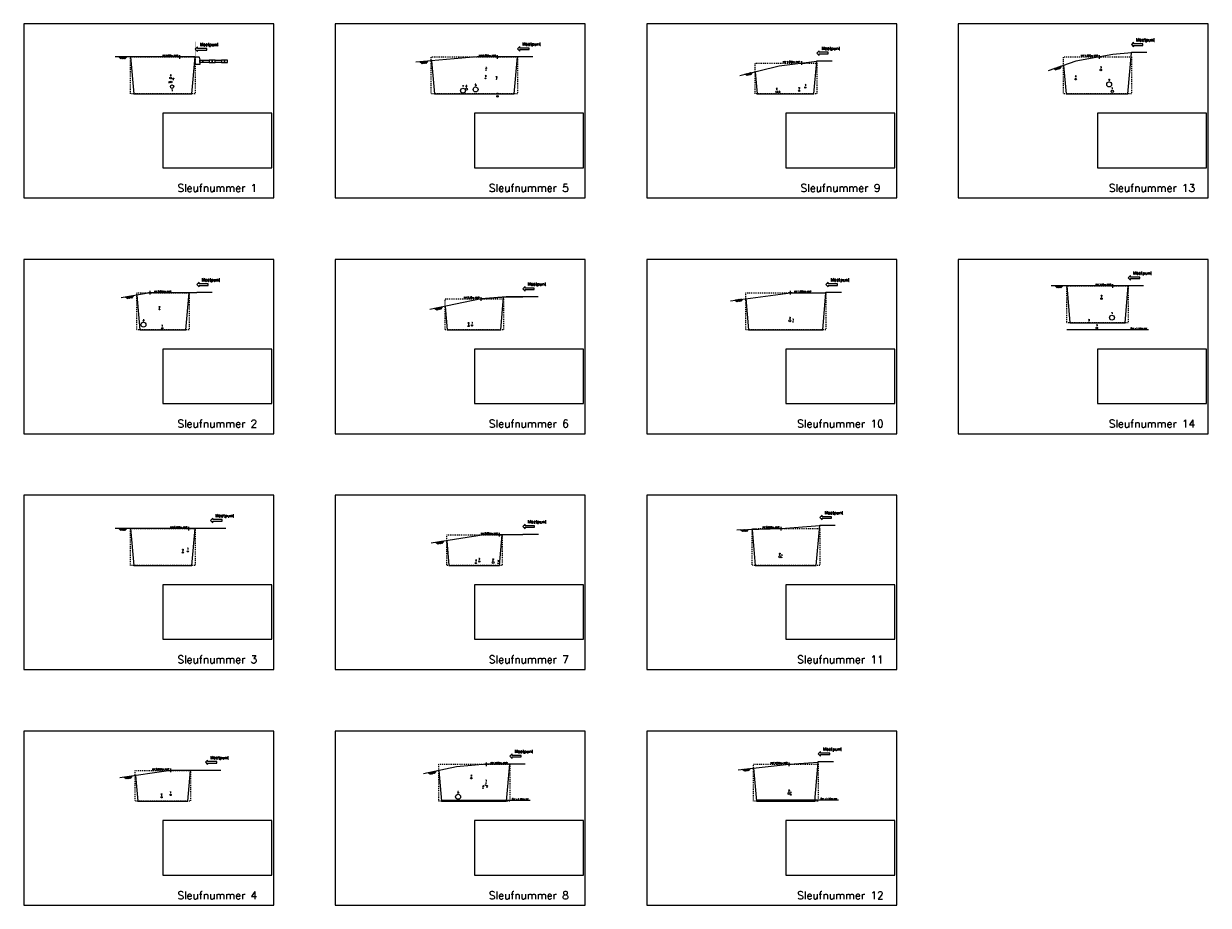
# Model space of a CAD drawing. Header units: metres. Extents: x 104777 to 177370, y 409697 to 438337.
# Tile 133 of 133: x 138889 to 177370, y 409697 to 438337. Entities that reach past the tile are written whole.
import ezdxf
from ezdxf.enums import TextEntityAlignment as Align

# ---------------------------------------------------------------- set-up
doc = ezdxf.new("R2010")
doc.units = ezdxf.units.M
doc.linetypes.add('DASHED', pattern=[3, 1.5, -1.5])
doc.layers.add('00_ARCEER1', color=1, linetype='Continuous')
doc.layers.add('00_HULP', color=252, linetype='Continuous', plot=False)
for name, color, linetype, lineweight in [('B-WE-GR-MAAIVELD-G', 90, 'Continuous', 13), ('B-WE-GW-MAAIVELD-SD-20', 90, 'Continuous', 18), ('B-WE-GW-ONTGRAVINGSVAK-G', 90, 'Continuous', 18), ('B-WE-OG-WATER-S-20', 130, 'Continuous', 18), ('B-WE-VH-GESLOTENVERHARDING_ASFALT-G', 10, 'Continuous', 18)]:
    doc.layers.add(name, color=color, linetype=linetype, lineweight=lineweight)
doc.styles.get("Standard").update_dxf_attribs({"font": 'Romans.shx'})

# ---------------------------------------------------------------- blocks, each defined once
blk = doc.blocks.new('*U188')
at = {"linetype": 'Continuous', "flags": 128}
for points in [[(3, 0), (-3, 0)], [(0, -3), (0, 3)]]:
    blk.add_lwpolyline(points, dxfattribs=at)
at = {"linetype": 'Continuous', "const_width": 1, "flags": 128}
for points in [[(-0.5, 0, -0.414214), (0, 0.5)], [(0.5, 0, -0.414214), (0, -0.5)]]:
    blk.add_lwpolyline(points, format="xyb", dxfattribs=at)
at = {"linetype": 'Continuous'}
blk.add_circle((0, 0), 1, dxfattribs=at)
blk.add_attdef('MVNAP', text='', height=2.5, dxfattribs=at).set_placement((3, 0), align=Align.BOTTOM_RIGHT)
blk = doc.blocks.new('WATER')
at = {"color": 0, "linetype": 'ByBlock'}
blk.add_circle((0, -0.5), 0.5, dxfattribs=at)
blk = doc.blocks.new('ID')
at = {"color": 0, "linetype": 'ByBlock'}
blk.add_attdef('ID', text='', height=50, dxfattribs=at).set_placement((0, 25), align=Align.BOTTOM_CENTER)
blk = doc.blocks.new('GLASVEZEL')
at = {"color": 0, "linetype": 'ByBlock'}
blk.add_circle((0, -0.5), 0.5, dxfattribs=at)
blk = doc.blocks.new('GAS')
at = {"color": 0, "linetype": 'ByBlock'}
blk.add_circle((0, -0.5), 0.5, dxfattribs=at)
blk = doc.blocks.new('NAP_MAAIVELD')
at = {"linetype": 'Continuous', "flags": 128}
for points in [[(-3, 0), (3, 0)], [(0, -3), (0, 3)]]:
    blk.add_lwpolyline(points, dxfattribs=at)
at = {"linetype": 'Continuous', "const_width": 1, "flags": 128}
for points in [[(-0.5, 0, 0.414214), (0, -0.5)], [(0.5, 0, 0.414214), (0, 0.5)]]:
    blk.add_lwpolyline(points, format="xyb", dxfattribs=at)
at = {"linetype": 'Continuous'}
blk.add_circle((0, 0), 1, dxfattribs=at)
blk.add_attdef('MVNAP', text='', height=2.5, dxfattribs=at).set_placement((-3, 0), align=Align.BOTTOM_RIGHT)
blk = doc.blocks.new('ELEKTRA')
at = {"color": 0, "linetype": 'ByBlock'}
blk.add_circle((0, -0.5), 0.5, dxfattribs=at)
blk = doc.blocks.new('RIOOL')
at = {"color": 0, "linetype": 'ByBlock'}
blk.add_circle((0, -0.5), 0.5, dxfattribs=at)
blk = doc.blocks.new('*U170')
at = {"color": 0, "linetype": 'ByBlock', "flags": 128}
blk.add_lwpolyline([(0, 0), (-143.6, 0)], dxfattribs=at)
at = {"linetype": 'Continuous'}
blk.add_attdef('NAP', text='', height=2.5, dxfattribs=at).set_placement((-3, 0), align=Align.BOTTOM_RIGHT)
blk = doc.blocks.new('LEIDING')
at = {"color": 0, "linetype": 'ByBlock'}
blk.add_circle((0, -0.5), 0.5, dxfattribs=at)
blk = doc.blocks.new('*U171')
at = {"color": 0, "linetype": 'ByBlock', "flags": 128}
blk.add_lwpolyline([(0, 0), (-133.4, 0)], dxfattribs=at)
at = {"linetype": 'Continuous'}
blk.add_attdef('NAP', text='', height=2.5, dxfattribs=at).set_placement((-3, 0), align=Align.BOTTOM_RIGHT)
blk = doc.blocks.new('*U137')
at = {"color": 1, "linetype": 'Continuous', "lineweight": 0, "ltscale": 20, "const_width": 0.4, "flags": 128}
blk.add_lwpolyline([(0, -250), (0, 250)], dxfattribs=at)
at = {"layer": '00_ARCEER1', "linetype": 'Continuous', "lineweight": 0, "ltscale": 20, "flags": 128}
blk.add_lwpolyline([(75, 25), (75, 75), (75, 75), (0, 0), (0, 0), (75, -75), (75, -75), (75, -25), (375, -25), (375, 25)], close=True, dxfattribs=at)
at = {"linetype": 'Continuous', "lineweight": 0, "ltscale": 20, "insert": (760, 205), "char_height": 100, "attachment_point": 3}
blk.add_mtext_dynamic_manual_height_columns('{\\C1;Meetpunt}', width=727.09, gutter_width=1250, heights=[0], dxfattribs=at)
blk = doc.blocks.new('SGW-GRONDWERK_MAAIVELD-SOD')
at = {"color": 0, "ltscale": 0.1}
for p, q in [((3.1, -3.1), (0, 0)), ((3.8, -2.5), (1.3, 0)), ((4.4, -1.9), (2.5, 0)), ((6.2, 0), (3.1, -3.1)), ((5, -1.2), (3.8, 0)), ((5.6, -0.6), (5, 0)), ((9.4, -3.1), (6.2, 0)), ((10, -2.5), (7.5, 0)), ((10.6, -1.9), (8.7, 0)), ((12.5, 0), (9.4, -3.1)), ((11.3, -1.2), (10, 0)), ((11.9, -0.6), (11.3, 0)), ((6.9, -0.6), (4.4, -3.1)), ((7.5, -1.2), (5.6, -3.1)), ((8.1, -1.9), (6.9, -3.1)), ((8.7, -2.5), (8.1, -3.1))]:
    blk.add_line(p, q, dxfattribs=at)
blk = doc.blocks.new('*U214')
at = {"color": 0, "linetype": 'ByBlock', "flags": 128}
blk.add_lwpolyline([(0, 0), (-132.9, 0)], dxfattribs=at)
at = {"linetype": 'Continuous'}
blk.add_attdef('NAP', text='', height=2.5, dxfattribs=at).set_placement((-3, 0), align=Align.BOTTOM_RIGHT)
blk = doc.blocks.new('*U146')
at = {"linetype": 'Continuous', "lineweight": 0, "ltscale": 20, "flags": 128}
blk.add_lwpolyline([(0, 0), (100, 0), (100, -80), (0, -80)], close=True, dxfattribs=at)
blk = doc.blocks.new('*U215')
at = {"lineweight": 0, "ltscale": 20, "flags": 128}
for points in [[(-600, -80), (-800, -80), (-800, 0), (-600, 0)], [(-500, 0), (-600, 0), (-600, -80), (-500, -80)], [(-400, 0), (-500, 0), (-500, -80), (-400, -80)], [(-200, -80), (-400, -80), (-400, 0), (-200, 0)], [(-100, 0), (-200, 0), (-200, -80), (-100, -80)], [(0, 0), (-100, 0), (-100, -80), (0, -80)]]:
    blk.add_lwpolyline(points, close=True, dxfattribs=at)

msp = doc.modelspace()

# ---------------------------------------------------------------- linework, layer by layer
at = {"linetype": 'Continuous', "lineweight": 0, "ltscale": 20, "flags": 128}
msp.add_lwpolyline([(144591.433, 437244.607), (144609.504, 437156.774), (144609.504, 437006.774), (144459.504, 437006.774), (144459.504, 437256.774), (144576.653, 437256.774, -0.358929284)], format="xyb", close=True, dxfattribs=at)
at = {"layer": '00_HULP', "lineweight": 0, "ltscale": 20}
for points in [[(138889.504, 432676.774), (147009.504, 432676.774), (147009.504, 438336.774), (138889.504, 438336.774)], [(149009.457, 432677.237), (157129.457, 432677.237), (157129.457, 438337.237), (149009.457, 438337.237)], [(159129.474, 432676.736), (167249.474, 432676.736), (167249.474, 438336.736), (159129.474, 438336.736)], [(169249.407, 432677.043), (177369.407, 432677.043), (177369.407, 438337.043), (169249.407, 438337.043)], [(138889.493, 425017.181), (147009.493, 425017.181), (147009.493, 430677.181), (138889.493, 430677.181)], [(149009.45, 425016.949), (157129.45, 425016.949), (157129.45, 430676.949), (149009.45, 430676.949)], [(159129.406, 425016.797), (167249.406, 425016.797), (167249.406, 430676.797), (159129.406, 430676.797)], [(169249.602, 425017.009), (177369.602, 425017.009), (177369.602, 430677.009), (169249.602, 430677.009)], [(138889.453, 417356.912), (147009.453, 417356.912), (147009.453, 423016.912), (138889.453, 423016.912)], [(149009.515, 417357.115), (157129.515, 417357.115), (157129.515, 423017.115), (149009.515, 423017.115)], [(159129.458, 417356.877), (167249.458, 417356.877), (167249.458, 423016.877), (159129.458, 423016.877)], [(138889.485, 409697.012), (147009.485, 409697.012), (147009.485, 415357.012), (138889.485, 415357.012)], [(149009.44, 409696.919), (157129.44, 409696.919), (157129.44, 415356.919), (149009.44, 415356.919)], [(159129.429, 409696.929), (167249.429, 409696.929), (167249.429, 415356.929), (159129.429, 415356.929)]]:
    msp.add_lwpolyline(points, close=True, dxfattribs=at)
at = {"layer": '00_HULP', "linetype": 'DASHED', "ltscale": 20, "flags": 128}
for points in [[(144459.504, 437256.774), (144459.504, 436056.774), (142359.504, 436056.774), (142359.504, 437256.774)], [(154929.457, 437257.237), (154929.457, 436057.237), (152129.457, 436057.237), (152129.457, 437257.237)], [(174869.407, 437257.043), (174869.407, 436057.043), (172669.407, 436057.043), (172669.407, 437257.043)], [(164649.474, 437056.736), (164649.474, 436056.736), (162649.474, 436056.736), (162649.474, 437056.736)], [(144259.493, 429597.181), (144259.493, 428397.181), (142559.493, 428397.181), (142559.493, 429597.181)], [(164949.406, 429596.797), (164949.406, 428396.797), (162349.406, 428396.797), (162349.406, 429596.797)], [(174769.602, 429817.009), (174769.602, 428617.009), (172769.602, 428617.009), (172769.602, 429817.009)], [(154479.45, 429396.949), (154479.45, 428396.949), (152579.45, 428396.949), (152579.45, 429396.949)], [(144459.453, 421936.912), (144459.453, 420736.912), (142359.453, 420736.912), (142359.453, 421936.912)], [(164749.458, 421936.877), (164749.458, 420736.877), (162549.458, 420736.877), (162549.458, 421936.877)], [(154429.515, 421737.115), (154429.515, 420737.115), (152629.515, 420737.115), (152629.515, 421737.115)], [(144309.485, 414077.012), (144309.485, 413077.012), (142509.485, 413077.012), (142509.485, 414077.012)], [(154679.44, 414276.919), (154679.44, 413076.919), (152379.44, 413076.919), (152379.44, 414276.919)], [(164699.429, 414276.929), (164699.429, 413076.929), (162599.429, 413076.929), (162599.429, 414276.929)]]:
    msp.add_lwpolyline(points, close=True, dxfattribs=at)
at = {"layer": '00_HULP', "ltscale": 20}
for points in [[(143409.504, 433659.008), (146949.504, 433659.008), (146949.504, 435429.008), (143409.504, 435429.008)], [(153529.457, 433659.268), (157069.457, 433659.268), (157069.457, 435429.268), (153529.457, 435429.268)], [(163649.474, 433658.77), (167189.474, 433658.77), (167189.474, 435428.77), (163649.474, 435428.77)], [(173769.407, 433659.105), (177309.407, 433659.105), (177309.407, 435429.105), (173769.407, 435429.105)], [(143409.493, 425999.204), (146949.493, 425999.204), (146949.493, 427769.204), (143409.493, 427769.204)], [(153529.45, 425998.98), (157069.45, 425998.98), (157069.45, 427768.98), (153529.45, 427768.98)], [(163649.406, 425998.832), (167189.406, 425998.832), (167189.406, 427768.832), (163649.406, 427768.832)], [(173769.602, 425999.07), (177309.602, 425999.07), (177309.602, 427769.07), (173769.602, 427769.07)], [(143409.453, 418338.943), (146949.453, 418338.943), (146949.453, 420108.943), (143409.453, 420108.943)], [(153529.515, 418339.146), (157069.515, 418339.146), (157069.515, 420109.146), (153529.515, 420109.146)], [(163649.458, 418338.937), (167189.458, 418338.937), (167189.458, 420108.937), (163649.458, 420108.937)], [(143409.485, 410679.043), (146949.485, 410679.043), (146949.485, 412449.043), (143409.485, 412449.043)], [(153529.44, 410678.951), (157069.44, 410678.951), (157069.44, 412448.951), (153529.44, 412448.951)], [(163649.429, 410678.99), (167189.429, 410678.99), (167189.429, 412448.99), (163649.429, 412448.99)]]:
    msp.add_lwpolyline(points, close=True, dxfattribs=at)
at = {"layer": 'B-WE-GR-MAAIVELD-G', "ltscale": 20, "flags": 128}
for points in [[(144459.504, 437256.774), (141859.504, 437256.774)], [(154929.457, 437257.237), (153623.394, 437257.237), (151629.457, 437082.289)], [(174869.407, 437392.867), (174273.069, 437332.851), (173063.157, 437121.043), (172169.407, 436803.44)], [(162149.474, 436655.552), (163424.865, 436965.097), (164649.474, 437117.381)], [(144509.493, 429597.181), (142998.433, 429597.181), (142059.493, 429428.143)], [(155101.325, 429459.949), (154563.48, 429459.949), (153748.118, 429396.949), (152079.45, 429047.366)], [(161849.406, 429338.445), (163794.974, 429596.797), (164949.406, 429596.797)], [(174769.602, 429817.009), (172269.602, 429817.009)], [(144959.453, 421936.912), (141859.453, 421936.912)], [(162049.458, 421892.777), (163494.291, 421936.877), (164749.458, 422031.043)], [(155107.852, 421737.115), (153841.747, 421737.115), (152129.515, 421460.014)], [(144790.262, 414077.012), (143668.545, 414077.012), (142009.485, 413832.754)], [(154679.44, 414276.919), (153923.636, 414276.919), (152943.203, 414190.942), (151879.44, 413967.986)], [(162099.429, 414093.017), (163758.801, 414276.929), (164699.429, 414351.318)]]:
    msp.add_lwpolyline(points, dxfattribs=at)
at = {"layer": 'B-WE-GW-ONTGRAVINGSVAK-G', "ltscale": 20, "flags": 128}
for points in [[(142359.504, 437256.774), (142464.491, 436056.774), (144354.518, 436056.774), (144459.504, 437256.774)], [(152140.837, 437127.158), (152234.443, 436057.237), (154824.47, 436057.237), (154929.457, 437257.237)], [(172669.407, 436981.12), (172750.253, 436057.043), (174752.537, 436057.043), (174869.407, 437392.867)], [(162649.474, 436776.905), (162712.481, 436056.736), (164556.68, 436056.736), (164649.474, 437117.381)], [(142566.299, 429519.384), (142664.479, 428397.181), (144154.507, 428397.181), (144259.493, 429597.181)], [(152579.45, 429152.115), (152645.552, 428396.565), (154386.984, 428396.565), (154479.45, 429453.457)], [(162349.406, 429404.84), (162437.598, 428396.797), (164844.42, 428396.797), (164949.406, 429596.797)], [(172769.602, 429817.009), (172874.588, 428617.009), (174664.615, 428617.009), (174769.602, 429817.009)], [(142359.453, 421936.912), (142464.439, 420736.912), (144354.467, 420736.912), (144459.453, 421936.912)], [(162549.458, 421908.039), (162651.921, 420736.877), (164636.233, 420736.877), (164749.457, 422031.043)], [(152629.515, 421540.932), (152699.84, 420737.115), (154342.026, 420737.115), (154429.515, 421737.115)], [(142524.225, 413908.537), (142596.974, 413077.012), (144221.996, 413077.012), (144309.485, 414077.012)], [(152379.44, 414072.771), (152466.566, 413076.919), (154574.454, 413076.919), (154679.44, 414276.919)], [(162599.429, 414148.433), (162693.173, 413076.929), (164587.934, 413076.929), (164699.429, 414351.318)]]:
    msp.add_lwpolyline(points, dxfattribs=at)
at = {"layer": 'B-WE-OG-WATER-S-20', "ltscale": 20}
msp.add_line((154563.48, 429459.949), (155101.325, 429459.949), dxfattribs=at)
at = {"layer": 'B-WE-OG-WATER-S-20', "ltscale": 20, "flags": 128}
msp.add_lwpolyline([(153748.118, 429396.949), (154563.48, 429459.949)], dxfattribs=at)
at = {"layer": 'B-WE-VH-GESLOTENVERHARDING_ASFALT-G', "ltscale": 20, "flags": 128}
for points in [[(154929.457, 437257.237), (154929.457, 437272.237), (155429.457, 437272.237)], [(174869.407, 437392.867), (174869.407, 437407.867), (175369.407, 437407.867)], [(164649.474, 437117.381), (164649.474, 437132.381), (165149.474, 437132.381)], [(174769.602, 429817.013), (174769.602, 429832.013), (175269.602, 429832.013)], [(144509.493, 429597.181), (144509.493, 429612.181), (145009.493, 429612.181)], [(155101.325, 429459.949), (155101.325, 429474.949), (155601.325, 429474.949)], [(164949.406, 429596.797), (164949.406, 429611.797), (165449.406, 429611.797)], [(144959.453, 421936.912), (144959.453, 421951.912), (145459.453, 421951.912)], [(155107.852, 421737.115), (155107.852, 421752.115), (155607.852, 421752.115)], [(164749.458, 422031.043), (164749.458, 422046.043), (165249.458, 422046.043)], [(144790.263, 414077.012), (144790.263, 414092.012), (145290.263, 414092.012)], [(154679.44, 414276.919), (154679.44, 414291.919), (155179.44, 414291.919)], [(164699.429, 414351.318), (164699.429, 414366.318), (165199.429, 414366.318)]]:
    msp.add_lwpolyline(points, dxfattribs=at)

# ---------------------------------------------------------------- block references
at = {"linetype": 'Continuous', "lineweight": 0, "ltscale": 20}
for name, p in [('*U137', (174869.407, 437657.867)), ('*U137', (144459.504, 437506.774)), ('*U137', (154929.456, 437522.237)), ('*U137', (164649.474, 437382.381)), ('*U146', (144609.504, 437156.774)), ('*U215', (145509.504, 437156.774)), ('*U137', (174769.601, 430082.013)), ('*U137', (144509.493, 429862.181)), ('*U137', (155101.325, 429724.949)), ('*U137', (164949.406, 429861.797)), ('*U137', (164749.458, 422296.043)), ('*U137', (144959.453, 422201.912)), ('*U137', (155107.852, 422002.114)), ('*U137', (164699.428, 414616.318)), ('*U137', (144790.262, 414342.012)), ('*U137', (154679.44, 414541.919))]:
    msp.add_blockref(name, p, dxfattribs=at)
at = {"ltscale": 20, "xscale": 20, "yscale": 20, "zscale": 20}
for p, values in [((143959.504, 437256.774), {'MVNAP': 'MV 0.87m NAP'}), ((154284.838, 437257.237), {'MVNAP': 'MV 0.882m NAP'}), ((173840.033, 437257.043), {'MVNAP': 'MV 1.375m NAP'}), ((164161.791, 437056.736), {'MVNAP': 'MV 1.052m NAP'}), ((174269.602, 429817.009), {'MVNAP': 'MV 1.45m NAP'}), ((153748.118, 429396.949), {'MVNAP': 'MV 0.78m NAP'}), ((144258.314, 421936.912), {'MVNAP': 'MV 0.472m NAP'}), ((154345.022, 421737.115), {'MVNAP': 'MV 0.859m NAP'}), ((163492.867, 421936.834), {'MVNAP': 'MV 0.939m NAP'}), ((143668.545, 414077.012), {'MVNAP': 'MV 0.999m NAP'}), ((163758.801, 414276.929), {'MVNAP': 'MV 1.214m NAP'})]:
    msp.add_blockref('NAP_MAAIVELD', p, dxfattribs=at).add_auto_attribs(values)
at = {"ltscale": 20}
for p, values in [((153909.457, 436839.237), {'ID': '3'}), ((173879.407, 436856.043), {'ID': '3'}), ((143659.504, 436596.774), {'ID': '4'}), ((153569.457, 436282.237), {'ID': '5'}), ((153889.457, 436574.237), {'ID': '4'}), ((154249.457, 436531.237), {'ID': '2'}), ((164279.474, 436282.736), {'ID': '1'}), ((173059.407, 436560.043), {'ID': '4'}), ((174149.407, 436445.043), {'ID': '2'}), ((153159.457, 436241.237), {'ID': '7'}), ((153269.457, 436238.237), {'ID': '6'}), ((154279.457, 435999.237), {'ID': '1'}), ((163349.474, 436158.736), {'ID': '4'}), ((164079.474, 436171.736), {'ID': '2'}), ((174249.407, 436174.043), {'ID': '1'}), ((173899.602, 429427.009), {'ID': '2'}), ((143299.493, 429058.181), {'ID': '2'}), ((142779.493, 428638.181), {'ID': '3'}), ((163779.406, 428711.797), {'ID': '2'}), ((163879.406, 428658.797), {'ID': '1'}), ((173489.602, 428647.009), {'ID': '4'}), ((174239.602, 428867.009), {'ID': '1'}), ((143389.493, 428463.181), {'ID': '1'}), ((153341.325, 428534.949), {'ID': '2'}), ((153451.325, 428555.949), {'ID': '1'}), ((173749.602, 428477.009), {'ID': '3'}), ((144059.453, 421175.912), {'ID': '2'}), ((144219.453, 421215.912), {'ID': '1'}), ((153687.852, 420884.115), {'ID': '3'}), ((163449.458, 421047.877), {'ID': '2'}), ((163509.458, 421007.877), {'ID': '1'}), ((153577.852, 420836.115), {'ID': '4'}), ((154137.852, 420863.115), {'ID': '2'}), ((154297.852, 420819.115), {'ID': '1'}), ((153429.44, 413850.919), {'ID': '4'}), ((153909.44, 413677.919), {'ID': '1'}), ((143370.263, 413231.012), {'ID': '2'}), ((143660.263, 413304.012), {'ID': '1'}), ((152999.44, 413302.919), {'ID': '5'}), ((153809.44, 413498.919), {'ID': '3'}), ((163749.429, 413356.929), {'ID': '2'}), ((163809.429, 413296.929), {'ID': '1'})]:
    msp.add_blockref('ID', p, dxfattribs=at).add_auto_attribs(values)
for name, p, xscale, yscale, zscale in [('GLASVEZEL', (153909.457, 436839.237), 20, 20, 20), ('GLASVEZEL', (173879.407, 436856.043), 50, 50, 50), ('ELEKTRA', (143659.504, 436596.774), 50, 50, 50), ('ELEKTRA', (143679.504, 436466.774), 50, 50, 50), ('ELEKTRA', (143699.504, 436556.774), 15, 15, 15), ('ELEKTRA', (153889.457, 436574.237), 25, 25, 25), ('GLASVEZEL', (154249.457, 436531.237), 10, 10, 10), ('ELEKTRA', (173059.407, 436560.043), 50, 50, 50), ('GAS', (174149.407, 436445.043), 160, 160, 160), ('GAS', (143709.504, 436346.774), 110, 110, 110), ('RIOOL', (153159.457, 436241.237), 160, 160, 160), ('RIOOL', (153269.457, 436238.237), 63, 63, 63), ('GAS', (153569.457, 436282.237), 160, 160, 160), ('WATER', (154279.457, 435999.237), 50, 50, 50), ('RIOOL', (163349.474, 436158.736), 63, 63, 63), ('ELEKTRA', (163389.474, 436064.736), 20, 20, 20), ('ELEKTRA', (164079.474, 436171.736), 40, 40, 40), ('ELEKTRA', (164279.474, 436282.736), 40, 40, 40), ('WATER', (174249.407, 436174.043), 75, 75, 75), ('GLASVEZEL', (143299.493, 429058.181), 20, 20, 20), ('GLASVEZEL', (173899.602, 429427.009), 50, 50, 50), ('RIOOL', (163779.406, 428711.797), 63, 63, 63), ('GAS', (174239.602, 428867.009), 160, 160, 160), ('GAS', (142779.493, 428638.181), 160, 160, 160), ('WATER', (143389.493, 428463.181), 50, 50, 50), ('ELEKTRA', (153341.325, 428534.949), 40, 40, 40), ('ELEKTRA', (153451.325, 428555.949), 40, 40, 40), ('ELEKTRA', (163879.406, 428658.797), 20, 20, 20), ('ELEKTRA', (173489.602, 428647.009), 40, 40, 40), ('WATER', (173749.602, 428477.009), 50, 50, 50), ('ELEKTRA', (144059.453, 421175.912), 40, 40, 40), ('ELEKTRA', (144219.453, 421215.912), 40, 40, 40), ('RIOOL', (163449.458, 421047.877), 63, 63, 63), ('ELEKTRA', (163509.458, 421007.877), 20, 20, 20), ('ELEKTRA', (153577.852, 420836.115), 40, 40, 40), ('ELEKTRA', (153687.852, 420884.115), 40, 40, 40), ('RIOOL', (154137.852, 420863.115), 63, 63, 63), ('ELEKTRA', (154297.852, 420819.115), 20, 20, 20), ('GLASVEZEL', (153429.44, 413850.919), 50, 50, 50), ('GLASVEZEL', (153909.44, 413677.919), 20, 20, 20), ('ELEKTRA', (143660.263, 413304.012), 45, 45, 45), ('GAS', (152999.44, 413302.919), 160, 160, 160), ('GLASVEZEL', (153809.44, 413498.919), 8, 8, 8), ('LEIDING', (153889.44, 413612.919), 20, 20, 20), ('RIOOL', (163749.429, 413356.929), 63, 63, 63), ('ELEKTRA', (163809.429, 413296.929), 20, 20, 20), ('ELEKTRA', (143370.263, 413231.012), 45, 45, 45)]:
    msp.add_blockref(name, p, dxfattribs=dict(at, xscale=xscale, yscale=yscale, zscale=zscale))
ref = msp.add_blockref('ID', (143679.504, 436466.774), dxfattribs=at)
ref.add_attrib('ID', '3', dxfattribs={"color": 0, "linetype": 'ByBlock', "height": 50}).set_placement((143609.504, 436396.774), align=Align.BOTTOM_CENTER)
ref = msp.add_blockref('ID', (143699.504, 436556.774), dxfattribs=at)
ref.add_attrib('ID', '2', dxfattribs={"color": 0, "linetype": 'ByBlock', "height": 50}).set_placement((143749.504, 436506.774), align=Align.BOTTOM_CENTER)
ref = msp.add_blockref('ID', (143709.504, 436346.774), dxfattribs=at)
ref.add_attrib('ID', '1', dxfattribs={"color": 0, "linetype": 'ByBlock', "height": 50}).set_placement((143709.504, 436131.774), align=Align.BOTTOM_CENTER)
ref = msp.add_blockref('ID', (163389.474, 436064.736), dxfattribs=at)
ref.add_attrib('ID', '3', dxfattribs={"color": 0, "linetype": 'ByBlock', "height": 50}).set_placement((163434.474, 436084.736), align=Align.BOTTOM_CENTER)
ref = msp.add_blockref('*U188', (142998.433, 429597.181), dxfattribs=dict(at, xscale=20, yscale=20, zscale=20))
ref.add_attrib('MVNAP', 'MV 0.663m NAP', dxfattribs={"linetype": 'Continuous', "height": 50}).set_placement((143672.718, 429597.181), align=Align.BOTTOM_RIGHT)
ref = msp.add_blockref('*U188', (163794.974, 429596.797), dxfattribs=dict(at, xscale=20, yscale=20, zscale=20))
ref.add_attrib('MVNAP', 'MV 1.084m NAP', dxfattribs={"linetype": 'Continuous', "height": 50}).set_placement((164469.26, 429596.797), align=Align.BOTTOM_RIGHT)
at = {"color": 4, "ltscale": 20, "xscale": 20, "yscale": 20, "zscale": 20}
for name, p, values in [('*U214', (175427.219, 428397.009), {'NAP': 'GW -1.42m MV'}), ('*U170', (155336.841, 413106.919), {'NAP': 'GW -1.17m MV'}), ('*U171', (165357.125, 413116.929), {'NAP': 'GW -1.16m MV'})]:
    msp.add_blockref(name, p, dxfattribs=at).add_auto_attribs(values)
at = {"ltscale": 20}
ref = msp.add_blockref('*U188', (153923.636, 414276.919), dxfattribs=dict(at, xscale=20, yscale=20, zscale=20))
ref.add_attrib('MVNAP', 'MV 1.074m NAP', dxfattribs={"linetype": 'Continuous', "height": 50}).set_placement((154597.922, 414276.919), align=Align.BOTTOM_RIGHT)
ref = msp.add_blockref('ID', (153889.44, 413612.919), dxfattribs=at)
ref.add_attrib('ID', '2', dxfattribs={"color": 0, "linetype": 'ByBlock', "height": 50}).set_placement((153939.44, 413522.919), align=Align.BOTTOM_CENTER)
at = {"layer": 'B-WE-GW-MAAIVELD-SD-20', "ltscale": 20, "xscale": 20, "yscale": 20, "zscale": 0.01}
for p in [(141984.504, 437256.774), (172394.602, 429817.009), (141984.453, 421936.912)]:
    msp.add_blockref('SGW-GRONDWERK_MAAIVELD-SOD', p, dxfattribs=at)
for p, rotation in [((151761.609, 437093.884), 5.014284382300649), ((162312.446, 436695.106), 13.64225660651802), ((172349.917, 436867.586), 19.56320556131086), ((142197.371, 429452.966), 10.20566038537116), ((152237.25, 429080.425), 11.83224328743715), ((161990.248, 429357.148), 7.564035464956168), ((162175.073, 421896.615), 1.749989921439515), ((152274.901, 421483.542), 9.192821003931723), ((152028.087, 413999.141), 11.83736320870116), ((162233.767, 414107.906), 6.324422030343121), ((142150.845, 413853.566), 8.37530203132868)]:
    msp.add_blockref('SGW-GRONDWERK_MAAIVELD-SOD', p, dxfattribs=dict(at, rotation=rotation))

# ---------------------------------------------------------------- texts
at = {"layer": '00_HULP', "ltscale": 20}
for s, p in [('Sleufnummer 1', (145179.504, 432801.774)), ('Sleufnummer 5', (155299.457, 432802.237)), ('Sleufnummer 9', (165419.474, 432801.736)), ('Sleufnummer 13', (175539.407, 432802.043)), ('Sleufnummer 2', (145179.493, 425142.181)), ('Sleufnummer 6', (155299.45, 425141.949)), ('Sleufnummer 10', (165419.406, 425141.797)), ('Sleufnummer 14', (175539.602, 425142.009)), ('Sleufnummer 3', (145179.453, 417481.912)), ('Sleufnummer 7', (155299.515, 417482.115)), ('Sleufnummer 11', (165419.458, 417481.877)), ('Sleufnummer 4', (145179.485, 409822.012)), ('Sleufnummer 8', (155299.44, 409821.919)), ('Sleufnummer 12', (165419.429, 409821.929))]:
    msp.add_text(s, height=250, dxfattribs=at).set_placement(p, align=Align.BOTTOM_CENTER)

doc.saveas('drawing.dxf')
